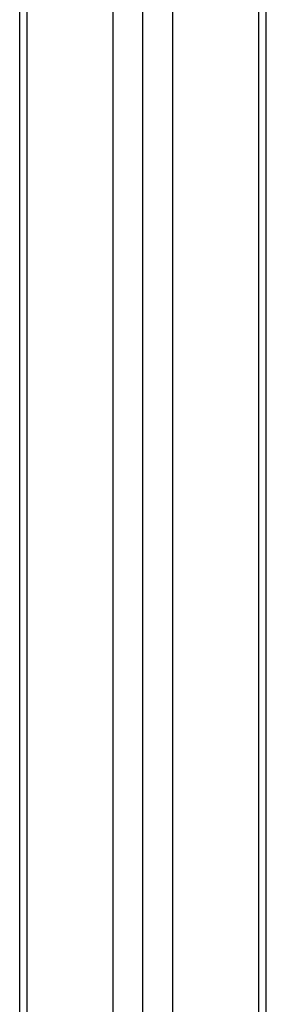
# Model space of a CAD drawing. Header units: millimetres. Extents: x -535 to 1155, y 0 to 326.
# Tile 91 of 116: x 691.04 to 693.3, y 165.79 to 174.83. Entities that reach past the tile are written whole.
import ezdxf

# ---------------------------------------------------------------- set-up
doc = ezdxf.new("R2010")
doc.units = ezdxf.units.MM

msp = doc.modelspace()

# ---------------------------------------------------------------- linework, layer by layer
at = {"color": 7, "linetype": 'Continuous', "lineweight": 25}
for p, q in [((691.0377, 152.4997), (691.0377, 197.1665)), ((691.1058, 152.4997), (691.1058, 197.1665)), ((691.8956, 152.4997), (691.8956, 197.1665)), ((692.168, 152.4997), (692.168, 197.1665)), ((692.4404, 152.4997), (692.4404, 197.1665)), ((693.2303, 152.4997), (693.2303, 197.1665)), ((693.2984, 152.4997), (693.2984, 197.1665))]:
    msp.add_line(p, q, dxfattribs=at)

doc.saveas('drawing.dxf')
